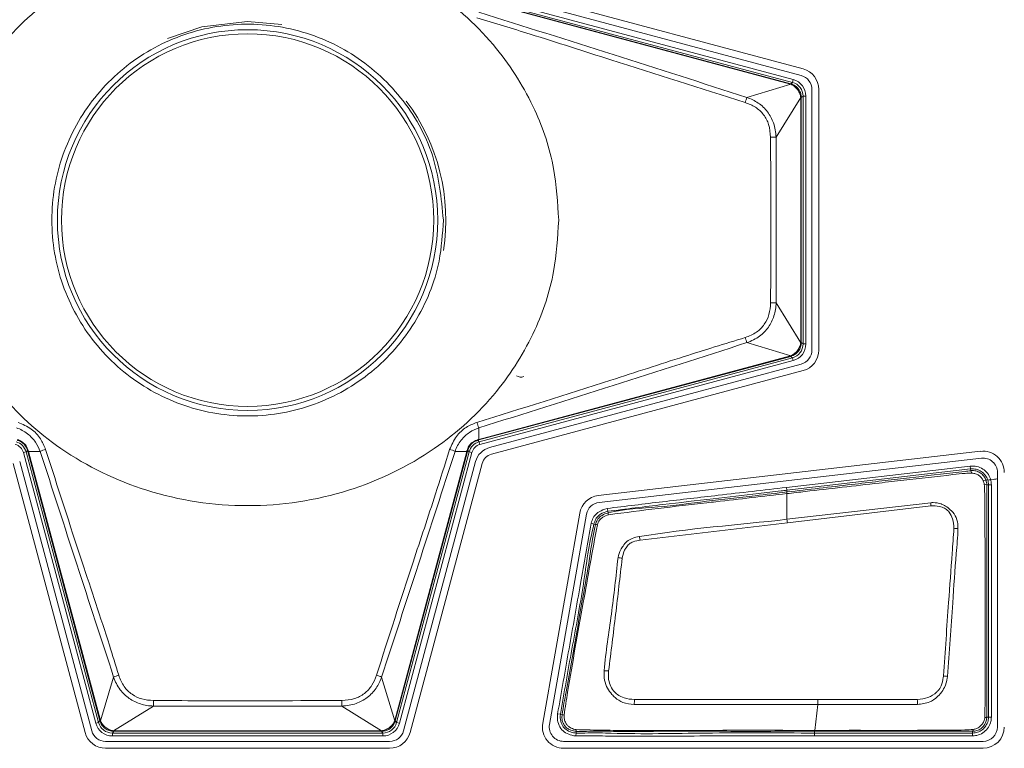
# Model space of a CAD drawing. Header units: millimetres. Extents: x 0 to 1118, y 0 to 864.
# Tile 34 of 139: x 367.35 to 375.97, y 191.02 to 197.4. Entities that reach past the tile are written whole.
import ezdxf

# ---------------------------------------------------------------- set-up
doc = ezdxf.new("R2010")
doc.units = ezdxf.units.MM

msp = doc.modelspace()

# ---------------------------------------------------------------- linework, layer by layer
at = {"color": 7, "linetype": 'Continuous', "lineweight": 15}
for p, q in [((374.2086, 196.9654), (371.4782, 197.697)), ((371.4626, 197.6387), (374.193, 196.9071)), ((374.2864, 196.7854), (374.2864, 194.5037)), ((374.3467, 194.5037), (374.3467, 196.7854)), ((374.193, 194.382), (371.4626, 193.6504)), ((371.4782, 193.5921), (374.2086, 194.3237)), ((371.2707, 193.6258), (371.2681, 193.6161)), ((375.764, 193.6176), (372.4145, 193.2299)), ((372.4214, 193.17), (375.7709, 193.5577)), ((367.288, 193.5117), (367.9191, 191.1563)), ((367.9773, 191.1719), (367.3462, 193.5273)), ((371.3396, 193.5273), (370.7085, 191.1719)), ((370.7667, 191.1563), (371.3978, 193.5117)), ((375.6786, 193.4483), (375.6786, 193.4483)), ((375.6786, 193.4483), (375.6879, 193.4269)), ((375.9114, 193.4325), (375.9114, 191.2045)), ((372.2524, 193.0772), (371.9279, 191.2369)), ((371.9873, 191.2264), (372.3118, 193.0667)), ((375.8183, 191.2919), (375.8183, 191.2919)), ((374.0679, 191.175), (374.0679, 191.1754)), ((374.0679, 191.1671), (374.0679, 191.175)), ((374.0679, 191.1668), (374.0679, 191.1671)), ((370.5868, 191.0785), (368.099, 191.0785)), ((375.7854, 191.0785), (372.1114, 191.0785)), ((368.099, 191.0182), (370.5868, 191.0182)), ((372.1114, 191.0182), (375.7854, 191.0182))]:
    msp.add_line(p, q, dxfattribs=at)
at = {"color": 9, "linetype": 'Continuous', "lineweight": 0}
for p, q in [((374.0992, 196.8304), (371.3675, 197.5624)), ((371.3688, 197.5673), (374.1005, 196.8353)), ((374.116, 196.8472), (371.3718, 197.5825)), ((371.3782, 197.6067), (374.1225, 196.8714)), ((369.3429, 197.3787), (369.6421, 197.3527)), ((374.0992, 196.8304), (374.1005, 196.8353)), ((374.1005, 196.8353), (374.116, 196.8472)), ((374.1225, 196.8714), (374.116, 196.8472)), ((373.7174, 196.715), (374.1004, 196.8301)), ((374.188, 196.7159), (373.9725, 196.3672)), ((374.188, 194.5695), (374.188, 196.7146)), ((374.188, 196.7146), (374.1931, 196.7146)), ((374.2086, 196.7265), (374.1931, 196.7146)), ((374.1931, 196.7146), (374.1931, 194.5695)), ((374.2086, 194.5576), (374.2086, 196.7265)), ((374.2336, 196.7265), (374.2086, 196.7265)), ((374.2336, 196.7265), (374.2336, 194.5576)), ((373.9725, 196.3672), (373.9725, 194.9168)), ((373.9725, 194.9168), (374.188, 194.5682)), ((374.1004, 194.454), (373.7174, 194.5691)), ((374.188, 194.5695), (374.1931, 194.5695)), ((374.1931, 194.5695), (374.2086, 194.5576)), ((374.2336, 194.5576), (374.2086, 194.5576)), ((371.3675, 193.7217), (374.0992, 194.4536)), ((374.1005, 194.4487), (371.3688, 193.7168)), ((371.3718, 193.7015), (374.116, 194.4368)), ((374.0992, 194.4536), (374.1005, 194.4487)), ((374.116, 194.4368), (374.1005, 194.4487)), ((374.116, 194.4368), (374.1225, 194.4127)), ((374.1225, 194.4127), (371.3782, 193.6774)), ((371.3681, 193.8229), (371.3675, 193.7217)), ((371.3688, 193.7168), (371.3591, 193.7142)), ((371.3591, 193.7142), (371.3718, 193.7015)), ((371.3675, 193.7217), (371.3688, 193.7168)), ((371.3718, 193.7015), (371.3782, 193.6774)), ((367.4024, 193.6132), (367.3782, 193.6067)), ((368.0131, 191.2375), (367.3782, 193.6067)), ((367.4151, 193.6258), (367.4024, 193.6132)), ((367.4024, 193.6132), (368.0372, 191.244)), ((367.4177, 193.6161), (367.4151, 193.6258)), ((367.4177, 193.6161), (367.4226, 193.6174)), ((368.0491, 191.2595), (367.4177, 193.6161)), ((367.5257, 193.6168), (367.4226, 193.6174)), ((367.4226, 193.6174), (368.054, 191.2608)), ((370.6318, 191.2608), (371.2632, 193.6174)), ((371.2681, 193.6161), (370.6367, 191.2595)), ((370.6486, 191.244), (371.2834, 193.6132)), ((371.3075, 193.6067), (370.6727, 191.2375)), ((371.2632, 193.6174), (371.1601, 193.6168)), ((371.2632, 193.6174), (371.2681, 193.6161)), ((371.2834, 193.6132), (371.2707, 193.6258)), ((371.2834, 193.6132), (371.3075, 193.6067)), ((374.0632, 193.3019), (375.674, 193.4883)), ((375.6768, 193.4635), (375.674, 193.4883)), ((375.6768, 193.4635), (374.0661, 193.2771)), ((375.6786, 193.4483), (375.6768, 193.4635)), ((374.0661, 193.2771), (374.0632, 193.3019)), ((375.8336, 193.3237), (375.8183, 193.3237)), ((375.8336, 191.2919), (375.8336, 193.3237)), ((375.8336, 193.3237), (375.8586, 193.3237)), ((375.8586, 193.3237), (375.8586, 191.2919)), ((374.0679, 193.2618), (374.0661, 193.2771)), ((374.0679, 193.2618), (374.0679, 193.2618)), ((374.0679, 193.0224), (374.0679, 193.2475)), ((374.0679, 193.0224), (375.3272, 193.1677)), ((375.3294, 193.1391), (374.0716, 192.9923)), ((372.4912, 193.117), (372.4974, 193.0928)), ((372.4974, 193.0928), (372.5012, 193.0779)), ((372.3525, 192.9877), (372.3767, 192.9815)), ((372.3916, 192.9777), (372.3767, 192.9815)), ((374.0716, 192.9923), (372.7813, 192.8403)), ((368.0544, 191.2595), (368.1692, 191.6414)), ((370.5166, 191.6414), (370.6314, 191.2595)), ((374.3112, 191.1753), (374.337, 191.4016)), ((374.337, 191.4446), (375.2096, 191.4446)), ((368.5175, 191.3877), (368.1686, 191.1719)), ((370.1683, 191.3877), (368.5175, 191.3877)), ((370.5172, 191.1719), (370.1683, 191.3877)), ((372.0585, 191.3189), (372.0833, 191.3157)), ((372.0833, 191.3157), (372.0985, 191.3138)), ((368.0372, 191.244), (368.0131, 191.2375)), ((368.0372, 191.244), (368.0491, 191.2595)), ((368.0491, 191.2595), (368.054, 191.2608)), ((370.6318, 191.2608), (370.6367, 191.2595)), ((370.6367, 191.2595), (370.6486, 191.244)), ((370.6486, 191.244), (370.6727, 191.2375)), ((375.8183, 191.2919), (375.8336, 191.2919)), ((375.8336, 191.2919), (375.8586, 191.2919)), ((368.1699, 191.1668), (368.1579, 191.1513)), ((368.1579, 191.1513), (370.5279, 191.1513)), ((368.1579, 191.1513), (368.1579, 191.1263)), ((368.1699, 191.1719), (370.5159, 191.1719)), ((368.1699, 191.1719), (368.1699, 191.1668)), ((370.5159, 191.1668), (368.1699, 191.1668)), ((370.5159, 191.1719), (370.5159, 191.1668)), ((370.5279, 191.1513), (370.5159, 191.1668)), ((370.5279, 191.1513), (370.5279, 191.1263)), ((372.2178, 191.1263), (372.2201, 191.1511)), ((372.2216, 191.1664), (372.2201, 191.1511)), ((374.3102, 191.1668), (374.3102, 191.1513)), ((374.3102, 191.1513), (375.6929, 191.1513)), ((374.3102, 191.1263), (374.3102, 191.1513)), ((375.6929, 191.1513), (375.6929, 191.1667)), ((375.6929, 191.1513), (375.6929, 191.1263)), ((370.5279, 191.1263), (368.1579, 191.1263)), ((375.6929, 191.1263), (374.3102, 191.1263))]:
    msp.add_line(p, q, dxfattribs=at)
at = {"color": 9, "linetype": 'Continuous', "lineweight": 0, "flags": 128}
msp.add_lwpolyline([(368.6416, 197.2308), (368.9424, 197.3319), (369.3429, 197.3787)], dxfattribs=at)
at = {"color": 7, "linetype": 'Continuous', "lineweight": 15, "flags": 128}
msp.add_lwpolyline([(374.3102, 191.1668), (374.1891, 191.1668), (374.0679, 191.1668)], dxfattribs=at)
at = {"color": 9, "linetype": 'Continuous', "lineweight": 0}
for radius in [1.6663, 1.6307]:
    msp.add_circle((369.3429, 195.642), radius, dxfattribs=at)
at = {"color": 7, "linetype": 'Continuous', "lineweight": 15}
for centre, radius, start, end in [((374.1604, 196.7854), 0.1863, 0, 75), ((374.1604, 196.7854), 0.126, 0, 75), ((374.1604, 194.5037), 0.126, 285, 0), ((374.1604, 194.5037), 0.1863, 285, 0), ((371.7386, 194.3424), 0.075, 238.5, 288.5), ((371.5077, 193.4823), 0.174, 105, 165), ((371.5077, 193.4823), 0.1137, 105, 165), ((375.7854, 193.4325), 0.1863, 0, 96.60177), ((375.7854, 193.4325), 0.126, 0, 96.60177), ((372.4359, 193.0448), 0.1863, 96.60177, 170), ((372.4359, 193.0448), 0.126, 96.60177, 170), ((372.1114, 191.2045), 0.1863, 170, 270), ((368.099, 191.2045), 0.1863, 195, 270), ((368.099, 191.2045), 0.126, 195, 270), ((370.5868, 191.2045), 0.126, 270, 345), ((370.5868, 191.2045), 0.1863, 270, 345), ((372.1114, 191.2045), 0.126, 170, 270), ((375.7854, 191.2045), 0.1863, 270, 0), ((375.7854, 191.2045), 0.126, 270, 0)]:
    msp.add_arc(centre, radius, start, end, dxfattribs=at)
at = {"color": 9, "linetype": 'Continuous', "lineweight": 0}
for centre, radius, start, end in [((374.1148, 196.8263), 0.0149, 145.37126, 165.13441), ((369.3429, 195.642), 1.7366, 351.19295, 36.82993), ((374.0948, 196.5581), 0.4087, 157.43042, 164.04401), ((374.1881, 196.7308), 0.0149, 269.86559, 289.62874), ((373.9181, 198.8162), 2.4495, 270.14609, 271.27144), ((373.9181, 192.4679), 2.4495, 88.72856, 89.85391), ((374.0948, 194.7259), 0.4087, 195.95599, 202.56958), ((374.1881, 194.5533), 0.0149, 70.37126, 90.13441), ((374.1148, 194.4578), 0.0149, 194.86559, 214.62874), ((371.8005, 193.9967), 0.466, 195.60368, 201.89767), ((371.3536, 193.7183), 0.0068, 323.46707, 12.23087), ((367.4191, 193.6313), 0.0068, 233.46707, 282.23087), ((367.6692, 193.2968), 0.3507, 105.85455, 114.14447), ((371.0166, 193.2968), 0.3507, 65.85553, 74.14545), ((371.2667, 193.6313), 0.0068, 257.76913, 306.53293), ((375.7986, 193.2889), 0.04, 60.38084, 94.07199), ((371.3144, 192.8328), 4.0267, 4.36251, 4.77013), ((372.5902, 193.0861), 0.0894, 185.27598, 195.55671), ((372.3867, 192.903), 0.0748, 74.17329, 86.1983), ((371.3508, 192.6739), 2.7394, 6.67401, 7.30746), ((370.7898, 192.506), 2.0194, 9.52855, 10.42929), ((375.5224, 192.5924), 0.3515, 82.95233, 88.74507), ((372.5515, 192.3044), 0.3843, 79.10095, 84.5398), ((372.4435, 190.9053), 0.7922, 85.53672, 88.25065), ((368.3148, 191.3063), 0.3654, 106.06953, 113.48155), ((370.371, 191.3063), 0.3654, 66.51845, 73.93047), ((375.3442, 190.7677), 0.8892, 81.61107, 83.89364), ((365.9016, 191.4422), 2.6164, 358.80699, 359.86547), ((372.7842, 191.4422), 2.6164, 180.13453, 181.19301), ((390.2202, 190.4369), 17.5172, 176.70116, 176.8415), ((338.0527, 190.4409), 37.1705, 1.48103, 1.54738), ((372.1191, 191.3575), 0.0484, 244.73212, 264.99151), ((368.0582, 191.245), 0.015, 104.86237, 124.50054), ((370.6276, 191.245), 0.015, 55.49946, 75.13763), ((368.1536, 191.1719), 0.015, 340.49946, 0.13763), ((370.5322, 191.1719), 0.015, 179.86237, 199.50054), ((372.2531, 191.1769), 0.0332, 171.85892, 198.43706), ((375.6781, 191.1824), 0.0216, 313.19898, 2.22399)]:
    msp.add_arc(centre, radius, start, end, dxfattribs=at)
for centre, major_axis, ratio, start_param, end_param in [((374.0653, 196.7124), (0.0717, 0.1062), 0.972579, 0.306155, 0.32349), ((374.0836, 196.7265), (0.0992, 0.0761), 0.999661, 5.628804, 6.937567), ((374.0836, 196.7265), (0.119, 0.0913), 0.999758, 5.628804, 6.937567), ((374.0769, 196.7559), (0.044, 0.0646), 0.954922, 0.304434, 0.321769), ((374.1102, 196.7124), (0.0738, 0.0258), 0.954922, 5.961416, 5.978751), ((374.0653, 196.7124), (0.1212, 0.0418), 0.972579, 5.959695, 5.97703), ((374.0836, 194.5576), (0.0992, -0.0761), 0.999661, 5.628804, 6.937567), ((374.0836, 194.5576), (0.119, -0.0913), 0.999758, 5.628804, 6.937567), ((374.1102, 194.5716), (0.0738, -0.0258), 0.954922, 0.304434, 0.321769), ((374.0653, 194.5716), (0.1212, -0.0418), 0.972579, 0.306155, 0.32349), ((374.0769, 194.5282), (-0.044, 0.0646), 0.954922, 2.819823, 2.837158), ((374.0653, 194.5716), (-0.0717, 0.1062), 0.972579, 2.818102, 2.835437), ((367.2816, 193.5808), (0.0707, 0.0707), 0.999797, 5.759674, 6.806696), ((367.2816, 193.5808), (0.0884, 0.0884), 0.999878, 5.759674, 6.806696), ((371.4042, 193.5808), (0.0884, -0.0884), 0.999878, 2.618082, 3.665103), ((371.4042, 193.5808), (-0.0707, 0.0707), 0.999797, 5.759674, 6.806696), ((368.158, 191.2763), (-0.0913, -0.119), 0.999758, 5.628804, 6.937567), ((368.158, 191.2763), (0.0761, 0.0992), 0.999661, 2.487211, 3.795974), ((368.172, 191.2946), (0.1062, 0.0717), 0.972579, 2.818102, 2.835319), ((368.1286, 191.283), (0.0646, 0.044), 0.954922, 2.819823, 2.83704), ((370.5278, 191.2763), (-0.0761, 0.0992), 0.999661, 2.487211, 3.795974), ((370.5278, 191.2763), (0.0913, -0.119), 0.999758, 5.628804, 6.937567), ((370.5572, 191.283), (0.0646, -0.044), 0.954922, 0.304553, 0.321769), ((370.5138, 191.2946), (0.1062, -0.0717), 0.972579, 0.306274, 0.32349), ((368.172, 191.2946), (0.0418, 0.1212), 0.972579, 3.447867, 3.465083), ((368.172, 191.2497), (0.0258, 0.0738), 0.954922, 3.446146, 3.463362), ((370.5138, 191.2497), (-0.0258, 0.0738), 0.954922, 2.819823, 2.83704), ((370.5138, 191.2946), (-0.0418, 0.1212), 0.972579, 2.818102, 2.835319)]:
    msp.add_ellipse(centre, major_axis=major_axis, ratio=ratio, start_param=start_param, end_param=end_param, dxfattribs=at)
for points, knots in [([(372.0679, 195.642), (372.0591, 195.7933), (372.0399, 196.1237), (371.865, 196.6432), (371.5254, 197.1891), (370.973, 197.6918), (370.2208, 198.0543), (369.3429, 198.1874), (368.465, 198.0543), (367.7126, 197.6918), (367.161, 197.1891), (366.8191, 196.6432), (366.6507, 196.1237), (366.6029, 195.642), (366.6507, 195.1604), (366.8191, 194.6408), (367.161, 194.0949), (367.7126, 193.5923), (368.465, 193.2298), (369.3429, 193.0967), (370.2208, 193.2298), (370.973, 193.5923), (371.5254, 194.0949), (371.865, 194.6408), (372.0399, 195.1604), (372.0591, 195.4908), (372.0679, 195.642)], [0, 0, 0, 0, 0.027672, 0.060454, 0.099202, 0.144378, 0.19539, 0.25, 0.30461, 0.355622, 0.400798, 0.439546, 0.472328, 0.5, 0.527672, 0.560454, 0.599202, 0.644378, 0.69539, 0.75, 0.80461, 0.855622, 0.900798, 0.939546, 0.972328, 1, 1, 1, 1]), ([(371.3681, 197.4612), (371.7603, 197.3382), (372.5449, 197.0923), (373.3265, 196.8408), (373.7174, 196.715)], [0, 0, 0, 0, 0.499906, 1, 1, 1, 1]), ([(373.7018, 196.6705), (373.3095, 196.7944), (372.6811, 196.9929), (371.9004, 197.2458), (371.5073, 197.3654), (371.3517, 197.4127)], [0, 0, 0, 0, 0.5009505, 0.8023596, 1, 1, 1, 1]), ([(374.1025, 196.8347), (374.1158, 196.8295), (374.1421, 196.819), (374.1718, 196.788), (374.1896, 196.7526), (374.192, 196.7278), (374.1931, 196.7168)], [0, 0, 0, 0, 0.267205, 0.530926, 0.792194, 1, 1, 1, 1]), ([(374.188, 196.7159), (374.188, 196.7159), (374.1869, 196.726), (374.1813, 196.7487), (374.1636, 196.7819), (374.1356, 196.8116), (374.1126, 196.8253), (374.1004, 196.8301), (374.1004, 196.8301)], [0, 0, 0, 0, 0.000099, 0.205023, 0.468657, 0.735206, 0.999901, 1, 1, 1, 1]), ([(373.9244, 196.3666), (373.9213, 196.4045), (373.9157, 196.4748), (373.8665, 196.5673), (373.7937, 196.6354), (373.7325, 196.6588), (373.7018, 196.6705)], [0, 0, 0, 0, 0.278433, 0.517723, 0.757717, 1, 1, 1, 1]), ([(373.7174, 196.715), (373.7174, 196.715), (373.7521, 196.7033), (373.8194, 196.6708), (373.9017, 196.5934), (373.9573, 196.4889), (373.971, 196.4094), (373.9725, 196.3672), (373.9725, 196.3672)], [0, 0, 0, 0, 0.000033, 0.240706, 0.482945, 0.724319, 0.999967, 1, 1, 1, 1]), ([(373.9244, 194.9174), (373.9245, 194.9508), (373.9252, 195.1174), (373.9268, 195.6005), (373.9254, 196.0502), (373.9244, 196.3666)], [0, 0, 0, 0, 0.069002, 0.345011, 1, 1, 1, 1]), ([(373.7018, 194.6136), (373.7366, 194.6272), (373.8013, 194.6526), (373.8733, 194.7265), (373.9169, 194.8166), (373.9218, 194.883), (373.9244, 194.9174)], [0, 0, 0, 0, 0.2746061, 0.510484, 0.7460239, 1, 1, 1, 1]), ([(373.9725, 194.9168), (373.9725, 194.9168), (373.9711, 194.8784), (373.9592, 194.8034), (373.9095, 194.7017), (373.8279, 194.6183), (373.7568, 194.5823), (373.7174, 194.5691), (373.7174, 194.5691)], [0, 0, 0, 0, 0.0000326, 0.2511899, 0.4884849, 0.726814, 0.9999674, 1, 1, 1, 1]), ([(371.3517, 193.8713), (371.7438, 193.9929), (372.3507, 194.181), (373.129, 194.4375), (373.5229, 194.5586), (373.7018, 194.6136)], [0, 0, 0, 0, 0.499028, 0.772399, 1, 1, 1, 1]), ([(373.7174, 194.5691), (373.3265, 194.4433), (372.5449, 194.1918), (371.7604, 193.9458), (371.3681, 193.8229)], [0, 0, 0, 0, 0.500078, 1, 1, 1, 1]), ([(374.1004, 194.454), (374.1004, 194.454), (374.1116, 194.4584), (374.1338, 194.4712), (374.1617, 194.4995), (374.1806, 194.5332), (374.1868, 194.5571), (374.188, 194.5682), (374.188, 194.5682)], [0, 0, 0, 0, 0.000099, 0.243996, 0.508611, 0.774308, 0.999901, 1, 1, 1, 1]), ([(374.1931, 194.5673), (374.1918, 194.5552), (374.1891, 194.5292), (374.1698, 194.4933), (374.1401, 194.4639), (374.1148, 194.4541), (374.1025, 194.4493)], [0, 0, 0, 0, 0.228379, 0.491504, 0.753433, 1, 1, 1, 1]), ([(367.5257, 193.6168), (367.5257, 193.6168), (367.5164, 193.6451), (367.487, 193.7031), (367.4166, 193.7773), (367.3526, 193.8118), (367.3177, 193.8229), (367.3177, 193.8229)], [0, 0, 0, 0, 0.00005, 0.297674, 0.635276, 0.99995, 1, 1, 1, 1]), ([(367.3341, 193.8713), (367.3734, 193.8544), (367.4489, 193.8219), (367.5314, 193.7343), (367.5599, 193.6662), (367.5734, 193.6341)], [0, 0, 0, 0, 0.36574, 0.701782, 1, 1, 1, 1]), ([(371.1124, 193.6341), (371.1301, 193.6739), (371.1634, 193.7492), (371.2519, 193.8307), (371.3197, 193.8583), (371.3517, 193.8713)], [0, 0, 0, 0, 0.3719437, 0.7041282, 1, 1, 1, 1]), ([(371.3681, 193.8229), (371.3681, 193.8229), (371.3399, 193.8139), (371.2822, 193.7854), (371.2071, 193.7159), (371.1718, 193.6522), (371.1601, 193.6168), (371.1601, 193.6168)], [0, 0, 0, 0, 0.00005, 0.294628, 0.628272, 0.99995, 1, 1, 1, 1]), ([(367.3255, 193.7197), (367.3285, 193.7189), (367.3449, 193.7142), (367.3737, 193.6987), (367.4053, 193.6664), (367.4155, 193.6385), (367.4206, 193.6247)], [0, 0, 0, 0, 0.066348, 0.367276, 0.687028, 1, 1, 1, 1]), ([(367.4151, 193.6258), (367.4103, 193.6388), (367.4008, 193.6646), (367.3714, 193.6947), (367.3448, 193.709), (367.3295, 193.7134), (367.3267, 193.7142)], [0, 0, 0, 0, 0.315839, 0.630493, 0.931818, 1, 1, 1, 1]), ([(371.2652, 193.6247), (371.2661, 193.6276), (371.2708, 193.6441), (371.2862, 193.6728), (371.3185, 193.7044), (371.3465, 193.7146), (371.3603, 193.7197)], [0, 0, 0, 0, 0.066348, 0.367276, 0.687028, 1, 1, 1, 1]), ([(371.3591, 193.7142), (371.3462, 193.7095), (371.3204, 193.7), (371.2902, 193.6705), (371.2759, 193.644), (371.2715, 193.6287), (371.2707, 193.6258)], [0, 0, 0, 0, 0.315839, 0.630493, 0.931818, 1, 1, 1, 1]), ([(371.3603, 193.7197), (371.3627, 193.7203), (371.3651, 193.721), (371.3675, 193.7217), (371.3675, 193.7217)], [0, 0, 0, 0, 0.998002, 1, 1, 1, 1]), ([(367.4206, 193.6247), (367.4212, 193.6222), (367.4219, 193.6198), (367.4226, 193.6174), (367.4226, 193.6174)], [0, 0, 0, 0, 0.998002, 1, 1, 1, 1]), ([(368.1692, 191.6414), (368.0617, 191.9705), (367.8465, 192.6286), (367.6326, 193.2874), (367.5257, 193.6168)], [0, 0, 0, 0, 0.500027, 1, 1, 1, 1]), ([(367.5734, 193.6341), (367.6792, 193.3049), (367.8632, 192.7324), (368.0838, 192.0778), (368.1865, 191.7453), (368.2137, 191.6574)], [0, 0, 0, 0, 0.49889, 0.867446, 1, 1, 1, 1]), ([(370.4721, 191.6574), (370.5781, 191.988), (370.7482, 192.5183), (370.9673, 193.1741), (371.0715, 193.5043), (371.1124, 193.6341)], [0, 0, 0, 0, 0.501063, 0.803813, 1, 1, 1, 1]), ([(371.1601, 193.6168), (371.0532, 193.2874), (370.8393, 192.6286), (370.6241, 191.9705), (370.5166, 191.6414)], [0, 0, 0, 0, 0.499979, 1, 1, 1, 1]), ([(371.2632, 193.6174), (371.2632, 193.6174), (371.2639, 193.6198), (371.2646, 193.6222), (371.2652, 193.6247)], [0, 0, 0, 0, 0.001998, 1, 1, 1, 1]), ([(375.674, 193.4883), (375.6936, 193.4885), (375.7319, 193.489), (375.7849, 193.4651), (375.8263, 193.427), (375.8535, 193.3777), (375.857, 193.3414), (375.8586, 193.3237)], [0, 0, 0, 0, 0.209345, 0.409215, 0.609199, 0.809715, 1, 1, 1, 1]), ([(375.6879, 193.4269), (375.6687, 193.4264), (375.6131, 193.4248), (375.4143, 193.4002), (375.1624, 193.3733), (374.7312, 193.3235), (374.3903, 193.2845), (374.1213, 193.2536), (374.0679, 193.2475)], [0, 0, 0, 0, 0.035429, 0.102333, 0.368564, 0.501706, 0.901071, 1, 1, 1, 1]), ([(375.8336, 193.3237), (375.8322, 193.3387), (375.8293, 193.3696), (375.8061, 193.4115), (375.771, 193.4438), (375.726, 193.4641), (375.6935, 193.4637), (375.6768, 193.4635)], [0, 0, 0, 0, 0.190323, 0.390808, 0.590742, 0.790602, 1, 1, 1, 1]), ([(375.7957, 193.3288), (375.7937, 193.3391), (375.7895, 193.3597), (375.7725, 193.387), (375.7492, 193.4085), (375.7203, 193.4236), (375.6988, 193.4258), (375.6879, 193.4269)], [0, 0, 0, 0, 0.196747, 0.396314, 0.594795, 0.793198, 1, 1, 1, 1]), ([(372.4912, 193.117), (372.6536, 193.137), (372.9784, 193.177), (373.5026, 193.2368), (373.8642, 193.2788), (374.0632, 193.3019)], [0, 0, 0, 0, 0.3100813, 0.6201577, 1, 1, 1, 1]), ([(374.0661, 193.2771), (374.0495, 193.2751), (373.9668, 193.2656), (373.7515, 193.2407), (373.4065, 193.2006), (372.9662, 193.1503), (372.6587, 193.1126), (372.4974, 193.0928)], [0, 0, 0, 0, 0.0316564, 0.1582819, 0.411533, 0.6914007, 1, 1, 1, 1]), ([(372.5012, 193.0779), (372.5012, 193.0779), (372.643, 193.114), (372.9351, 193.1229), (373.3624, 193.1822), (373.7398, 193.2235), (373.9748, 193.2509), (374.0679, 193.2618)], [0, 0, 0, 0, 0.00001, 0.278384, 0.550027, 0.821735, 1, 1, 1, 1]), ([(374.0679, 193.2475), (374.0679, 193.2475), (373.8601, 193.2246), (373.6257, 193.1968), (373.2493, 193.1533), (372.9353, 193.1189), (372.6489, 193.0812), (372.5041, 193.0622)], [0, 0, 0, 0, 0.00001, 0.3983, 0.449701, 0.721811, 1, 1, 1, 1]), ([(374.0679, 193.2618), (374.0679, 193.261), (374.0679, 193.2595), (374.0679, 193.2523), (374.0679, 193.248), (374.0679, 193.2475)], [0, 0, 0, 0, 0.499092, 0.942117, 1, 1, 1, 1]), ([(375.3272, 193.1677), (375.3273, 193.1677), (375.3341, 193.1681), (375.3652, 193.1699), (375.3984, 193.1648), (375.4383, 193.1497), (375.4693, 193.1316), (375.5153, 193.095), (375.5541, 193.0381), (375.5662, 192.9809), (375.5656, 192.9484), (375.5655, 192.9412)], [0, 0, 0, 0, 0.001347, 0.0547832, 0.25102, 0.2645756, 0.400928, 0.5394765, 0.7368932, 0.9418141, 1, 1, 1, 1]), ([(375.5301, 192.9438), (375.5287, 192.9723), (375.5264, 193.0225), (375.4949, 193.0803), (375.4583, 193.1161), (375.4096, 193.1366), (375.3652, 193.1417), (375.3358, 193.1396), (375.3294, 193.1391)], [0, 0, 0, 0, 0.2618397, 0.4600516, 0.594473, 0.7285503, 0.9407912, 1, 1, 1, 1]), ([(372.3525, 192.9877), (372.3548, 192.996), (372.3615, 193.0205), (372.3821, 193.0581), (372.4276, 193.0965), (372.4674, 193.1093), (372.4912, 193.117)], [0, 0, 0, 0, 0.129453, 0.379353, 0.628058, 1, 1, 1, 1]), ([(372.4974, 193.0928), (372.4974, 193.0928), (372.4758, 193.0873), (372.4412, 193.0745), (372.4018, 193.0421), (372.3845, 193.0099), (372.3788, 192.989), (372.3767, 192.9815)], [0, 0, 0, 0, 0.000086, 0.384562, 0.625657, 0.864938, 1, 1, 1, 1]), ([(372.3916, 192.9777), (372.3916, 192.9777), (372.3933, 192.9843), (372.3989, 193.0042), (372.4151, 193.0344), (372.4524, 193.0622), (372.4826, 193.0732), (372.5012, 193.0779), (372.5012, 193.0779)], [0, 0, 0, 0, 0.000095, 0.130179, 0.395684, 0.633012, 0.999905, 1, 1, 1, 1]), ([(372.5041, 193.0622), (372.4874, 193.0562), (372.461, 193.0469), (372.4336, 193.0253), (372.4237, 193.0118), (372.4202, 193.0062), (372.4202, 193.0062)], [0, 0, 0, 0, 0.514087, 0.807932, 0.999855, 1, 1, 1, 1]), ([(372.0585, 191.3189), (372.0918, 191.509), (372.1586, 191.8892), (372.2569, 192.4454), (372.3215, 192.8116), (372.3525, 192.9877)], [0, 0, 0, 0, 0.3416635, 0.6833271, 1, 1, 1, 1]), ([(372.3767, 192.9815), (372.3767, 192.9815), (372.3324, 192.8089), (372.2882, 192.4389), (372.1815, 191.8856), (372.116, 191.5055), (372.0833, 191.3157)], [0, 0, 0, 0, 0.000009, 0.316104, 0.658395, 1, 1, 1, 1]), ([(372.0985, 191.3138), (372.0985, 191.3138), (372.1072, 191.3803), (372.1733, 191.7066), (372.2421, 192.1484), (372.3353, 192.6354), (372.3628, 192.8654), (372.3916, 192.9777), (372.3916, 192.9777)], [0, 0, 0, 0, 0.000009, 0.119309, 0.590299, 0.794033, 0.999991, 1, 1, 1, 1]), ([(372.4071, 192.975), (372.3855, 192.861), (372.3428, 192.6342), (372.2586, 192.1453), (372.1765, 191.7052), (372.1253, 191.3761), (372.1149, 191.3093)], [0, 0, 0, 0, 0.205801, 0.409336, 0.880013, 1, 1, 1, 1]), ([(372.4202, 193.0062), (372.4202, 193.0062), (372.418, 193.0021), (372.4126, 192.9921), (372.4091, 192.9814), (372.4071, 192.975)], [0, 0, 0, 0, 0.000443, 0.40961, 1, 1, 1, 1]), ([(372.7758, 192.8716), (372.7761, 192.8716), (373.2037, 192.9435), (373.6374, 192.9726), (374.0679, 193.0224), (374.0679, 193.0224)], [0, 0, 0, 0, 0.000634, 0.999988, 1, 1, 1, 1]), ([(372.588, 192.687), (372.5881, 192.6873), (372.593, 192.7116), (372.6041, 192.7478), (372.6338, 192.7937), (372.6641, 192.8307), (372.7144, 192.8606), (372.7538, 192.8676), (372.7758, 192.8716)], [0, 0, 0, 0, 0.00355, 0.262469, 0.393053, 0.580016, 0.764405, 1, 1, 1, 1]), ([(375.4388, 191.6519), (375.4536, 191.8663), (375.4784, 192.2252), (375.5099, 192.6555), (375.525, 192.8716), (375.5301, 192.9438)], [0, 0, 0, 0, 0.4968979, 0.8319006, 1, 1, 1, 1]), ([(375.5655, 192.9412), (375.5655, 192.941), (375.564, 192.868), (375.5425, 192.6518), (375.5159, 192.2208), (375.4897, 191.862), (375.4739, 191.6474)], [0, 0, 0, 0, 0.000487, 0.169203, 0.503155, 1, 1, 1, 1]), ([(372.7813, 192.8403), (372.7612, 192.8368), (372.7274, 192.8309), (372.6831, 192.8086), (372.6584, 192.7775), (372.6366, 192.7356), (372.6292, 192.7034), (372.6241, 192.6818)], [0, 0, 0, 0, 0.250201, 0.42051, 0.594738, 0.728296, 1, 1, 1, 1]), ([(372.4676, 191.6972), (372.4677, 191.6975), (372.4796, 191.8635), (372.534, 192.1924), (372.57, 192.5221), (372.588, 192.687)], [0, 0, 0, 0, 0.000827, 0.500349, 1, 1, 1, 1]), ([(372.6241, 192.6818), (372.6052, 192.5176), (372.5674, 192.1889), (372.5259, 191.8598), (372.5051, 191.6952)], [0, 0, 0, 0, 0.499577, 1, 1, 1, 1]), ([(372.7297, 191.402), (372.7293, 191.4021), (372.6958, 191.4042), (372.6347, 191.4122), (372.571, 191.4514), (372.5285, 191.4965), (372.4917, 191.5445), (372.4637, 191.6158), (372.4663, 191.6692), (372.4676, 191.6972)], [0, 0, 0, 0, 0.002459, 0.22625, 0.406164, 0.495118, 0.643227, 0.812703, 1, 1, 1, 1]), ([(372.5051, 191.6952), (372.5036, 191.6699), (372.5008, 191.623), (372.5219, 191.5598), (372.5502, 191.5159), (372.5902, 191.4813), (372.6487, 191.452), (372.7017, 191.4475), (372.7321, 191.4449)], [0, 0, 0, 0, 0.194137, 0.360027, 0.505945, 0.592249, 0.766403, 1, 1, 1, 1]), ([(368.5175, 191.3877), (368.5175, 191.3877), (368.4794, 191.3891), (368.4046, 191.4008), (368.3028, 191.45), (368.2189, 191.5312), (368.1826, 191.6022), (368.1692, 191.6414), (368.1692, 191.6414)], [0, 0, 0, 0, 0.000033, 0.249575, 0.487562, 0.72675, 0.999967, 1, 1, 1, 1]), ([(368.2137, 191.6574), (368.2275, 191.6227), (368.2531, 191.5581), (368.3275, 191.4865), (368.4176, 191.4434), (368.4838, 191.4386), (368.518, 191.4361)], [0, 0, 0, 0, 0.274544, 0.5112847, 0.7475932, 1, 1, 1, 1]), ([(370.1678, 191.4361), (370.2056, 191.4391), (370.2761, 191.4447), (370.3689, 191.4939), (370.4371, 191.5664), (370.4605, 191.6272), (370.4721, 191.6574)], [0, 0, 0, 0, 0.278939, 0.519553, 0.760958, 1, 1, 1, 1]), ([(370.5166, 191.6414), (370.5166, 191.6414), (370.505, 191.6073), (370.4724, 191.5405), (370.3951, 191.4585), (370.2902, 191.4028), (370.2105, 191.3892), (370.1683, 191.3877), (370.1683, 191.3877)], [0, 0, 0, 0, 0.000033, 0.237572, 0.481211, 0.723864, 0.999967, 1, 1, 1, 1]), ([(375.2096, 191.4446), (375.2414, 191.4483), (375.3037, 191.4554), (375.3621, 191.4928), (375.3991, 191.5298), (375.425, 191.571), (375.4349, 191.618), (375.4383, 191.6477), (375.4388, 191.6519)], [0, 0, 0, 0, 0.27801, 0.544223, 0.585457, 0.737591, 0.962688, 1, 1, 1, 1]), ([(375.4739, 191.6474), (375.4739, 191.6472), (375.4734, 191.6428), (375.4693, 191.6097), (375.4543, 191.557), (375.4234, 191.5106), (375.3879, 191.4677), (375.3548, 191.4424), (375.2905, 191.4105), (375.2477, 191.4057), (375.2108, 191.4016)], [0, 0, 0, 0, 0.001548, 0.034178, 0.254052, 0.411597, 0.454822, 0.677529, 0.721807, 1, 1, 1, 1]), ([(368.518, 191.4361), (368.5514, 191.4359), (368.718, 191.4353), (369.2679, 191.4335), (369.7845, 191.435), (370.1678, 191.4361)], [0, 0, 0, 0, 0.060615, 0.303076, 1, 1, 1, 1]), ([(374.337, 191.4016), (374.337, 191.4016), (374.246, 191.4016), (373.7102, 191.4023), (373.1744, 191.4021), (372.7297, 191.402)], [0, 0, 0, 0, 0.000009, 0.169835, 1, 1, 1, 1]), ([(372.7321, 191.4449), (373.1761, 191.445), (373.711, 191.4451), (374.246, 191.4447), (374.337, 191.4446)], [0, 0, 0, 0, 0.8299408, 1, 1, 1, 1]), ([(375.2108, 191.4016), (375.2106, 191.4016), (375.1918, 191.4011), (375.1008, 191.4024), (374.9377, 191.4015), (374.6652, 191.4014), (374.4649, 191.4015), (374.337, 191.4016)], [0, 0, 0, 0, 0.000687, 0.06449, 0.312291, 0.560873, 1, 1, 1, 1]), ([(372.2178, 191.1263), (372.2066, 191.1277), (372.1755, 191.1319), (372.1281, 191.1505), (372.0831, 191.1915), (372.0592, 191.244), (372.0551, 191.2889), (372.0577, 191.3121), (372.0585, 191.3189)], [0, 0, 0, 0, 0.11954, 0.333076, 0.527763, 0.752347, 0.927472, 1, 1, 1, 1]), ([(372.0833, 191.3157), (372.0833, 191.3157), (372.0807, 191.2957), (372.081, 191.2566), (372.1039, 191.2067), (372.142, 191.1719), (372.1828, 191.1561), (372.2101, 191.1525), (372.2201, 191.1511)], [0, 0, 0, 0, 0.0000621, 0.2493127, 0.4709505, 0.6594933, 0.8748115, 1, 1, 1, 1]), ([(372.2216, 191.1664), (372.2216, 191.1664), (372.2177, 191.1668), (372.1972, 191.1693), (372.166, 191.1776), (372.1321, 191.1996), (372.1082, 191.231), (372.0952, 191.2711), (372.0968, 191.3004), (372.0985, 191.3137), (372.0985, 191.3138)], [0, 0, 0, 0, 0.000069, 0.054536, 0.282929, 0.437207, 0.600817, 0.815435, 0.999931, 1, 1, 1, 1]), ([(368.1677, 191.1669), (368.1556, 191.1681), (368.1296, 191.1708), (368.0937, 191.1902), (368.0643, 191.2199), (368.0545, 191.2451), (368.0497, 191.2574)], [0, 0, 0, 0, 0.228401, 0.491458, 0.753348, 1, 1, 1, 1]), ([(368.0544, 191.2595), (368.0544, 191.2595), (368.0588, 191.2483), (368.0716, 191.2262), (368.0998, 191.1983), (368.1336, 191.1793), (368.1575, 191.1732), (368.1686, 191.1719), (368.1686, 191.1719)], [0, 0, 0, 0, 0.000099, 0.244073, 0.508658, 0.774293, 0.999901, 1, 1, 1, 1]), ([(370.5172, 191.1719), (370.5172, 191.1719), (370.5273, 191.173), (370.55, 191.1786), (370.5833, 191.1963), (370.6129, 191.2243), (370.6267, 191.2474), (370.6314, 191.2595), (370.6314, 191.2595)], [0, 0, 0, 0, 0.000099, 0.204967, 0.468567, 0.735063, 0.999901, 1, 1, 1, 1]), ([(370.6361, 191.2574), (370.6308, 191.2441), (370.6203, 191.2178), (370.5893, 191.1881), (370.5539, 191.1703), (370.5291, 191.1679), (370.5181, 191.1669)], [0, 0, 0, 0, 0.267355, 0.531013, 0.792242, 1, 1, 1, 1]), ([(372.1149, 191.3093), (372.1151, 191.2971), (372.1154, 191.2724), (372.1276, 191.2405), (372.1457, 191.2161), (372.1721, 191.1963), (372.1983, 191.1862), (372.2166, 191.1824), (372.2202, 191.1816)], [0, 0, 0, 0, 0.19976, 0.402451, 0.548016, 0.693005, 0.938214, 1, 1, 1, 1]), ([(375.8183, 191.2919), (375.8174, 191.2811), (375.8155, 191.2562), (375.7985, 191.2202), (375.7696, 191.1901), (375.7329, 191.1703), (375.7062, 191.1679), (375.6929, 191.1667)], [0, 0, 0, 0, 0.166449, 0.379587, 0.592789, 0.796661, 1, 1, 1, 1]), ([(375.6929, 191.1513), (375.708, 191.1527), (375.7389, 191.1556), (375.7808, 191.1789), (375.8131, 191.2141), (375.8309, 191.254), (375.8328, 191.2808), (375.8336, 191.2919)], [0, 0, 0, 0, 0.2046436, 0.4197236, 0.6344586, 0.8490541, 1, 1, 1, 1]), ([(375.8586, 191.2919), (375.8577, 191.2789), (375.8554, 191.2473), (375.8345, 191.2002), (375.7964, 191.1587), (375.747, 191.1314), (375.7107, 191.128), (375.6929, 191.1263)], [0, 0, 0, 0, 0.150919, 0.365544, 0.580304, 0.795387, 1, 1, 1, 1]), ([(375.6997, 191.1833), (375.7095, 191.1852), (375.7302, 191.1891), (375.7579, 191.207), (375.7809, 191.2313), (375.7956, 191.2587), (375.7985, 191.2776), (375.7998, 191.2856)], [0, 0, 0, 0, 0.193166, 0.407369, 0.628455, 0.842424, 1, 1, 1, 1]), ([(375.8183, 191.2919), (375.818, 191.2913), (375.8174, 191.2901), (375.8135, 191.2884), (375.8078, 191.2869), (375.8025, 191.286), (375.7998, 191.2856)], [0, 0, 0, 0, 0.250053, 0.50007, 0.750052, 1, 1, 1, 1]), ([(372.2201, 191.1511), (372.2201, 191.1511), (372.2539, 191.1479), (372.3571, 191.1565), (372.7357, 191.1402), (373.3988, 191.1561), (373.9926, 191.153), (374.3102, 191.1513)], [0, 0, 0, 0, 0.000007, 0.048702, 0.147656, 0.544031, 1, 1, 1, 1]), ([(372.2202, 191.1816), (372.261, 191.1805), (372.3795, 191.1772), (372.8076, 191.1718), (373.3828, 191.1762), (373.8801, 191.1756), (374.0679, 191.1754)], [0, 0, 0, 0, 0.066164, 0.192475, 0.695169, 1, 1, 1, 1]), ([(374.0679, 191.1668), (373.8809, 191.1666), (373.507, 191.1661), (373.0098, 191.169), (372.6213, 191.1625), (372.3801, 191.1718), (372.2616, 191.1627), (372.2216, 191.1664), (372.2216, 191.1664)], [0, 0, 0, 0, 0.303782, 0.607563, 0.808009, 0.934677, 0.999992, 1, 1, 1, 1]), ([(374.3102, 191.1263), (373.9925, 191.1272), (373.3988, 191.1288), (372.736, 191.1206), (372.3562, 191.128), (372.2525, 191.1267), (372.2178, 191.1263)], [0, 0, 0, 0, 0.455453, 0.851291, 0.950252, 1, 1, 1, 1])]:
    msp.add_open_spline(points, degree=3, knots=knots, dxfattribs=at)
at = {"color": 7, "linetype": 'Continuous', "lineweight": 15}
for points, knots in [([(371.0578, 195.642), (371.0388, 195.8348), (371.0009, 196.2204), (370.7054, 196.7335), (370.2702, 197.1237), (369.7267, 197.3468), (369.1409, 197.3778), (368.5776, 197.2131), (368.1006, 196.8712), (367.7637, 196.3907), (367.6049, 195.8259), (367.642, 195.2404), (367.8708, 194.7002), (368.2655, 194.2661), (368.7817, 193.9871), (369.3612, 193.8946), (369.9385, 193.9992), (370.4494, 194.289), (370.8327, 194.7312), (371.0306, 195.209), (371.0502, 195.5216), (371.0578, 195.642)], [0, 0, 0, 0, 0.053675, 0.10735, 0.161032, 0.214724, 0.268418, 0.322111, 0.375804, 0.429498, 0.483184, 0.536859, 0.590531, 0.644209, 0.697899, 0.751593, 0.805286, 0.858979, 0.912673, 0.966362, 1, 1, 1, 1]), ([(374.0679, 193.2618), (374.2566, 193.2836), (374.525, 193.3147), (374.8653, 193.3541), (375.1606, 193.3882), (375.412, 193.4176), (375.6089, 193.4401), (375.6616, 193.4463), (375.6786, 193.4483)], [0, 0, 0, 0, 0.35137, 0.499885, 0.633708, 0.901355, 0.968291, 1, 1, 1, 1]), ([(375.6786, 193.4483), (375.6796, 193.4484), (375.6942, 193.45), (375.7233, 193.4478), (375.7623, 193.4311), (375.7934, 193.4025), (375.8144, 193.3653), (375.817, 193.3375), (375.8183, 193.3237)], [0, 0, 0, 0, 0.0140881, 0.2108727, 0.4079322, 0.6061349, 0.8034245, 1, 1, 1, 1]), ([(375.7904, 193.3613), (375.8202, 193.3649), (375.8645, 193.3704), (375.9032, 193.3753), (375.9159, 193.377)], [0, 0, 0, 0, 0.67205, 1, 1, 1, 1]), ([(375.7998, 191.2856), (375.8012, 191.3323), (375.8071, 191.5231), (375.8029, 191.8589), (375.8042, 192.2925), (375.8051, 192.7269), (375.7996, 193.0521), (375.801, 193.253), (375.7971, 193.3087), (375.7957, 193.3288)], [0, 0, 0, 0, 0.068592, 0.280343, 0.492823, 0.705248, 0.91802, 0.97041, 1, 1, 1, 1]), ([(375.8183, 193.3237), (375.8183, 193.3055), (375.8183, 193.2512), (375.8183, 193.0521), (375.8182, 192.7266), (375.8183, 192.2926), (375.8182, 191.8585), (375.8183, 191.525), (375.8183, 191.3361), (375.8183, 191.2919)], [0, 0, 0, 0, 0.02683, 0.080248, 0.293884, 0.507506, 0.721127, 0.934749, 1, 1, 1, 1]), ([(374.0679, 191.175), (374.0869, 191.175), (374.1126, 191.175), (374.194, 191.1751), (374.2565, 191.1752), (374.3123, 191.1752)], [0, 0, 0, 0, 0.23326, 0.314883, 1, 1, 1, 1]), ([(375.6929, 191.1667), (375.6713, 191.1667), (375.6068, 191.1668), (375.4991, 191.1667), (375.2413, 191.1669), (374.8449, 191.1667), (374.4916, 191.1668), (374.3102, 191.1668)], [0, 0, 0, 0, 0.047004, 0.140268, 0.23352, 0.606529, 1, 1, 1, 1]), ([(374.3123, 191.1754), (374.3456, 191.1754), (374.5123, 191.1754), (374.8123, 191.1755), (375.1316, 191.1751), (375.3608, 191.1759), (375.499, 191.1784), (375.6089, 191.177), (375.6755, 191.1816), (375.6997, 191.1833)], [0, 0, 0, 0, 0.072064, 0.360321, 0.648578, 0.76249, 0.855737, 0.947473, 1, 1, 1, 1])]:
    msp.add_open_spline(points, degree=3, knots=knots, dxfattribs=at)
at = {"color": 9, "linetype": 'Continuous', "lineweight": 0}
msp.add_open_spline([(374.337, 191.4016), (374.337, 191.4042), (374.337, 191.4094), (374.337, 191.4201), (374.337, 191.432), (374.337, 191.4404), (374.337, 191.4446)], degree=3, dxfattribs=at)

doc.saveas('drawing.dxf')
